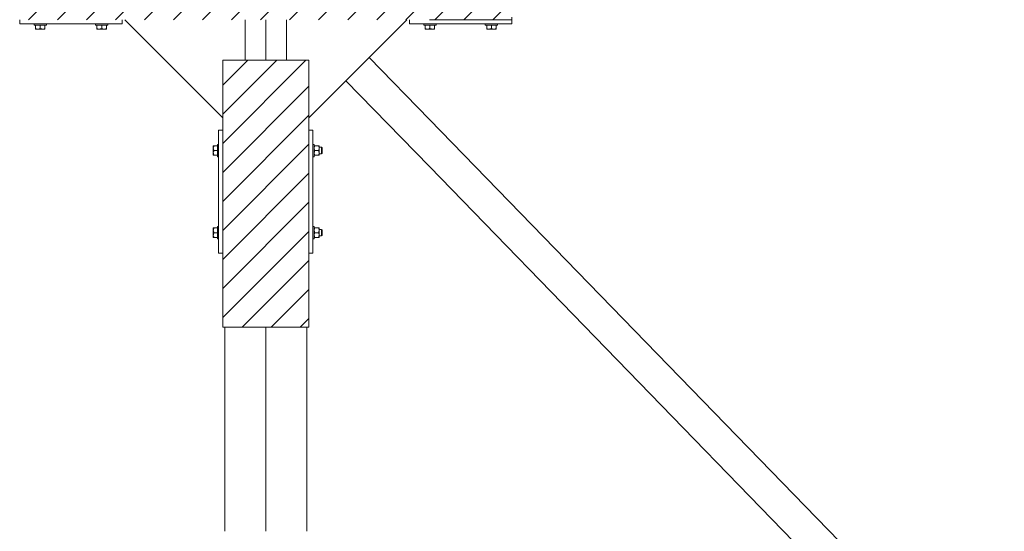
# Model space of a CAD drawing. Header units: millimetres. Extents: x -1413 to 6997, y -739331 to -733391.
# Tile 25 of 47: x 5525 to 6005, y -736532 to -736283. Entities that reach past the tile are written whole.
import ezdxf

# ---------------------------------------------------------------- set-up
doc = ezdxf.new("R2010")
doc.units = ezdxf.units.MM
doc.header["$MEASUREMENT"] = 0
for name, color, linetype, lineweight in [('Side Cradle Blocks', 7, 'Continuous', 0), ('Side Cradle Stbd', 7, 'Continuous', 0), ('Side Slip Cradle Stbd', 7, 'Continuous', 0)]:
    doc.layers.add(name, color=color, linetype=linetype, lineweight=lineweight)

# ---------------------------------------------------------------- blocks, each defined once
blk = doc.blocks.new('*U59')
at = {"linetype": 'Continuous', "lineweight": 0}
h = blk.add_hatch(dxfattribs=at)
h.set_pattern_fill('HATCH', color=30, style=0, pattern_type=2)
h.set_pattern_definition([(45, (2857.832427, 142.129918), (-7.071067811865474, 7.071067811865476), [])])
h.paths.add_polyline_path([(2973.367722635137, 78.31536733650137), (2973.367722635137, 79.6286381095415), (2973.367722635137, 99.62896280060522), (2973.367722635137, 106.9290818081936), (2973.367722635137, 110.9291467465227), (2973.367722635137, 136.9295737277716), (2973.367722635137, 140.9296386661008), (2973.367722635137, 148.1165077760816), (2973.367722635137, 168.1168324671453), (2973.367722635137, 169.31685921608), (2933.126881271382, 169.3168519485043), (2923.366910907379, 169.3168523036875), (2922.223506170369, 169.3168523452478), (2863.422558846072, 169.3168544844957), (2853.36577448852, 169.3168548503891), (2843.308990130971, 169.316855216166), (2784.508042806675, 169.316857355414), (2783.364638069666, 169.3168573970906), (2733.36382634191, 169.31685921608), (2733.36382634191, 168.1168324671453), (2733.36382634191, 148.1165077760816), (2733.36382634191, 140.9296386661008), (2733.36382634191, 136.9295737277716), (2733.363826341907, 110.9291467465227), (2733.363826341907, 106.9290818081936), (2733.363826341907, 99.62896280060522), (2733.363826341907, 79.6286381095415), (2733.363826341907, 78.31537460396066), (2783.364638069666, 78.31537460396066), (2784.621286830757, 78.31537460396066), (2843.308990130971, 78.31537460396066), (2853.36577448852, 78.31537460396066), (2863.422558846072, 78.31537460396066), (2922.110262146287, 78.31537460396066), (2923.366910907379, 78.31537460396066), (2933.126881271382, 78.31537460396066)])
h = blk.add_hatch(dxfattribs=at)
h.set_pattern_fill('HATCH', color=30, style=0, pattern_type=2)
h.set_pattern_definition([(45, (2860.26367, -10.295556), (-7.071067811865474, 7.071067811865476), [])])
h.paths.add_polyline_path([(2874.366115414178, 24.5994342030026), (2874.366115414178, 30.5712278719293), (2874.366115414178, 58.59998617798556), (2863.422558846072, 58.59998617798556), (2853.36577448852, 58.59998617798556), (2843.308990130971, 58.59998617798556), (2832.365433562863, 58.59998617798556), (2832.365433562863, 30.5712278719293), (2832.365433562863, 24.5994342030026), (2832.365433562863, -35.40153987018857), (2832.365433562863, -71.40212431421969), (2833.365449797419, -71.40212431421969), (2853.36577448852, -71.40212431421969), (2873.366099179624, -71.40212431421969), (2874.366115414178, -71.40212431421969), (2874.366115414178, -35.40153987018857)])
at = {"color": 30, "linetype": 'Continuous', "lineweight": 0, "flags": 128}
blk.add_lwpolyline([(2933.126881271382, 78.31537460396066), (2973.367722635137, 78.31536733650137), (2973.367722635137, 78.31536733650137), (2973.367722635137, 79.6286381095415)], dxfattribs=at)
blk.add_lwpolyline([(2874.366115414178, 24.5994342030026), (2874.366115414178, 30.5712278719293), (2874.366115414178, 58.59998617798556), (2863.422558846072, 58.59998617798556), (2853.36577448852, 58.59998617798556), (2843.308990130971, 58.59998617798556), (2832.365433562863, 58.59998617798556), (2832.365433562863, 30.5712278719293), (2832.365433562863, 24.5994342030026), (2832.365433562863, -35.40153987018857), (2832.365433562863, -71.40212431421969), (2833.365449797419, -71.40212431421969), (2853.36577448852, -71.40212431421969), (2873.366099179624, -71.40212431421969), (2874.366115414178, -71.40212431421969), (2874.366115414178, -35.40153987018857), (2874.366115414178, 24.5994342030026)], close=True, dxfattribs=at)
at = {"layer": 'Side Cradle Blocks', "color": 7, "linetype": 'Continuous', "lineweight": 0}
for p, q in [((2733.36382634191, 78.31536733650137), (2733.36382634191, 76.3153421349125)), ((2783.364638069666, 76.3153421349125), (2783.364638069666, 78.31536733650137)), ((2923.366910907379, 76.3153421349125), (2923.366910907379, 78.31536733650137)), ((2973.367722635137, 78.31536733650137), (2973.367722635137, 76.3153421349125)), ((2733.36382634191, 76.3153421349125), (2783.364638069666, 76.3153421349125)), ((2741.047333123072, 74.07368778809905), (2741.047333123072, 75.71532512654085)), ((2741.047333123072, 73.87193119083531), (2741.047333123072, 74.07368778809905)), ((2741.474609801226, 73.87700771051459), (2741.047333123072, 74.07368778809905)), ((2741.16358777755, 73.71537260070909), (2741.185359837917, 73.71530002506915)), ((2741.185399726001, 73.71529994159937), (2741.229005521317, 73.71537260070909)), ((2742.205660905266, 73.7152999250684), (2741.592450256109, 73.7152999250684)), ((2741.617302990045, 73.71537260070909), (2741.592488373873, 73.71530003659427)), ((2742.205832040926, 73.71529994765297), (2742.754434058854, 73.71537260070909)), ((2743.363988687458, 74.07368778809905), (2742.932373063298, 73.86532741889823)), ((2744.51205762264, 75.71533239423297), (2743.363988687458, 75.71533239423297)), ((2743.363988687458, 74.07368778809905), (2743.363988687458, 75.7153241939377)), ((2743.791265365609, 73.87700771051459), (2743.363988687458, 74.07368778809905)), ((2744.522316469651, 73.7152999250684), (2743.771049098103, 73.7152999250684)), ((2743.973543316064, 73.71537260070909), (2744.522230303, 73.7152999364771)), ((2745.680644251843, 74.07368778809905), (2745.249028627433, 73.86532741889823)), ((2745.680644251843, 73.7152999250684), (2745.542587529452, 73.7152999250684)), ((2745.564389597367, 73.71537260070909), (2745.542609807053, 73.71529999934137)), ((2745.680644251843, 75.71532512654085), (2745.680644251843, 74.07368778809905)), ((2745.680644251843, 73.763459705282), (2745.680644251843, 73.7152999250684)), ((2771.047820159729, 75.71532512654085), (2771.047820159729, 74.07368778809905)), ((2771.047820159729, 74.07368778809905), (2771.479435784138, 73.86532741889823)), ((2771.047820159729, 73.763459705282), (2771.047820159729, 73.7152999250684)), ((2771.047820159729, 73.7152999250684), (2771.185876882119, 73.7152999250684)), ((2771.185854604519, 73.71529999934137), (2771.164074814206, 73.71537260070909)), ((2772.206147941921, 73.7152999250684), (2772.957415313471, 73.7152999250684)), ((2772.206234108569, 73.7152999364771), (2772.754921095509, 73.71537260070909)), ((2772.21640678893, 75.71533239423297), (2773.364475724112, 75.71533239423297)), ((2772.937199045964, 73.87700771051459), (2773.364475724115, 74.07368778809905)), ((2773.364475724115, 74.07368778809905), (2773.364475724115, 75.7153241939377)), ((2773.364475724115, 74.07368778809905), (2773.796091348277, 73.86532741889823)), ((2773.974030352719, 73.71537260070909), (2774.522632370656, 73.71529994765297)), ((2774.522803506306, 73.7152999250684), (2775.136014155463, 73.7152999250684)), ((2775.135976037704, 73.71530003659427), (2775.11116142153, 73.71537260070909)), ((2775.253854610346, 73.87700771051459), (2775.681131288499, 74.07368778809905)), ((2775.499458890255, 73.71537260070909), (2775.54306468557, 73.71529994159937)), ((2775.564876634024, 73.71537260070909), (2775.543104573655, 73.71530002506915)), ((2775.681131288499, 74.07368778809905), (2775.681131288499, 75.71532512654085)), ((2775.681131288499, 73.87193119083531), (2775.681131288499, 74.07368778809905)), ((2933.126881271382, 76.3153421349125), (2923.366910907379, 76.3153421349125)), ((2931.050417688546, 74.07368778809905), (2931.050417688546, 75.71532512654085)), ((2931.050417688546, 73.87193119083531), (2931.050417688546, 74.07368778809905)), ((2931.477694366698, 73.87700771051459), (2931.050417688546, 74.07368778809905)), ((2931.166672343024, 73.71537260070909), (2931.188444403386, 73.71530002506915)), ((2931.188484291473, 73.71529994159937), (2931.232090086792, 73.71537260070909)), ((2932.208745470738, 73.7152999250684), (2931.595534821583, 73.7152999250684)), ((2931.620387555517, 73.71537260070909), (2931.595572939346, 73.71530003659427)), ((2932.208745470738, 73.7152999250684), (2932.960012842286, 73.7152999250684)), ((2932.208916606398, 73.71529994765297), (2932.757518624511, 73.71537260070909)), ((2933.126881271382, 73.9577362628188), (2932.935457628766, 73.86532741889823)), ((2973.367722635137, 76.3153421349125), (2933.126881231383, 76.3153421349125)), ((2933.367073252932, 75.71533239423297), (2933.126881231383, 75.71533239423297)), ((2933.367073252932, 74.07368778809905), (2933.126881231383, 73.95773624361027)), ((2933.126881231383, 73.7152999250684), (2933.774133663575, 73.7152999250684)), ((2934.515142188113, 75.71533239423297), (2933.367073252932, 75.71533239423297)), ((2933.367073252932, 74.07368778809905), (2933.367073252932, 75.7153241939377)), ((2933.79434993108, 73.87700771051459), (2933.367073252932, 74.07368778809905)), ((2934.525401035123, 73.7152999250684), (2933.774133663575, 73.7152999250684)), ((2933.976627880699, 73.71537260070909), (2934.525314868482, 73.7152999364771)), ((2935.683728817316, 74.07368778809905), (2935.252113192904, 73.86532741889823)), ((2935.683728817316, 73.7152999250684), (2935.545672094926, 73.7152999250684)), ((2935.567474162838, 73.71537260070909), (2935.545694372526, 73.71529999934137)), ((2935.683728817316, 75.71532512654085), (2935.683728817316, 74.07368778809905)), ((2935.683728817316, 73.763459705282), (2935.683728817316, 73.7152999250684)), ((2961.050904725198, 75.71532512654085), (2961.050904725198, 74.07368778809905)), ((2961.050904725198, 74.07368778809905), (2961.482520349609, 73.86532741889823)), ((2961.050904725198, 73.763459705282), (2961.050904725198, 73.7152999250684)), ((2961.050904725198, 73.7152999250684), (2961.188961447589, 73.7152999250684)), ((2961.188939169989, 73.71529999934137), (2961.167159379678, 73.71537260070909)), ((2962.209232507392, 73.7152999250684), (2962.96049987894, 73.7152999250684)), ((2962.20931867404, 73.7152999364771), (2962.758005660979, 73.71537260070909)), ((2962.219491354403, 75.71533239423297), (2963.367560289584, 75.71533239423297)), ((2962.940283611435, 73.87700771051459), (2963.367560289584, 74.07368778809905)), ((2963.367560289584, 74.07368778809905), (2963.367560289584, 75.7153241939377)), ((2963.367560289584, 74.07368778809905), (2963.799175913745, 73.86532741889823)), ((2963.97711491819, 73.71537260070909), (2964.525716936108, 73.71529994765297)), ((2964.525888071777, 73.7152999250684), (2965.139098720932, 73.7152999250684)), ((2965.139060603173, 73.71530003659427), (2965.114245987, 73.71537260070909)), ((2965.256939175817, 73.87700771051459), (2965.684215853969, 74.07368778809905)), ((2965.502543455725, 73.71537260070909), (2965.546149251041, 73.71529994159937)), ((2965.567961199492, 73.71537260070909), (2965.546189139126, 73.71530002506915)), ((2965.684215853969, 74.07368778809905), (2965.684215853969, 75.71532512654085)), ((2965.684215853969, 73.87193119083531), (2965.684215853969, 74.07368778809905)), ((2832.365433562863, -71.40212431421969), (2832.365433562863, 58.59998617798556)), ((2832.365433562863, 58.59998617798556), (2874.366115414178, 58.59998617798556)), ((2874.366115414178, 58.59998617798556), (2874.366115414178, -71.40212431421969)), ((2832.365426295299, 24.5994342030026), (2830.365401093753, 24.5994342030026)), ((2830.365401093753, 24.5994342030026), (2830.365401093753, -35.40153987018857)), ((2874.366122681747, 24.5994342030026), (2876.366147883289, 24.5994342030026)), ((2876.366147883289, 24.5994342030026), (2876.366147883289, -35.40153987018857)), ((2827.765431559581, 16.79967276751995), (2827.765358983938, 16.77790070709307)), ((2827.765358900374, 16.77786081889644), (2827.765431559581, 16.73425502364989)), ((2827.765358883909, 15.75759963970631), (2827.765358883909, 16.3708102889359)), ((2827.765431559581, 16.3459575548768), (2827.765358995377, 16.37077217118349)), ((2827.765358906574, 15.75742850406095), (2827.765431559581, 15.20882648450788)), ((2828.123746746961, 14.59927185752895), (2827.915386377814, 15.03088748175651)), ((2827.921990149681, 16.9159274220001), (2828.123746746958, 16.9159274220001)), ((2827.927066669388, 16.48865074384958), (2828.123746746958, 16.9159274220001)), ((2827.927066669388, 14.17199517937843), (2828.123746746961, 14.59927185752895)), ((2828.123746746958, 16.9159274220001), (2829.765384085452, 16.9159274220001)), ((2828.123746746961, 14.59927185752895), (2829.765383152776, 14.59927185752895)), ((2829.765391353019, 13.45120292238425), (2829.765391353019, 14.59927185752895)), ((2876.966164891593, 16.78005090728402), (2876.966230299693, 16.79967276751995)), ((2877.009873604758, 16.14919333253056), (2876.966164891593, 15.75766474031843)), ((2876.966230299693, 16.20990798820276), (2876.966224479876, 16.19930510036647)), ((2877.116185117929, 15.03088748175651), (2877.324545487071, 14.59927185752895)), ((2877.122788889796, 16.9159274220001), (2877.324545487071, 16.9159274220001)), ((2878.999377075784, 16.9159274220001), (2877.324545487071, 16.9159274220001)), ((2877.324545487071, 14.59927185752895), (2878.999377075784, 14.59927185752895)), ((2878.999377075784, 16.9159274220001), (2879.196057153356, 16.48865074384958)), ((2878.999377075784, 14.59927185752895), (2879.196057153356, 14.17199517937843)), ((2879.221445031, 15.05928255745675), (2879.33281234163, 15.46234240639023)), ((2879.357764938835, 16.9159274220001), (2879.322813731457, 16.9159274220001)), ((2879.357764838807, 16.77790070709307), (2879.357692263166, 16.79967276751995)), ((2879.357692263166, 16.209907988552), (2879.357698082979, 16.19930510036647)), ((2879.357764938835, 15.75759963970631), (2879.357764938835, 16.3708102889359)), ((2879.357764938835, 15.75759963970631), (2879.357764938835, 15.00633226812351)), ((2827.765358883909, 13.44094407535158), (2827.765358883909, 14.19221144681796)), ((2827.765431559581, 13.98971723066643), (2827.765358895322, 13.44103024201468)), ((2827.765358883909, 12.28261629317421), (2827.765358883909, 12.42067301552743)), ((2827.765431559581, 12.39887094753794), (2827.765358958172, 12.4206507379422)), ((2827.813518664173, 12.28261629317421), (2827.765358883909, 12.28261629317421)), ((2828.123746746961, 12.28261629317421), (2827.915386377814, 12.71423191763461)), ((2829.76538408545, 12.28261629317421), (2828.123746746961, 12.28261629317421)), ((2877.009873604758, 13.83253776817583), (2876.966164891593, 13.4410091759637)), ((2876.966230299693, 12.39887094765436), (2876.966164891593, 12.4184928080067)), ((2877.014317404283, 12.28261629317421), (2876.966164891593, 12.28261629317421)), ((2876.966224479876, 12.99923861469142), (2876.966230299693, 12.98863572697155)), ((2877.116185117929, 12.71423191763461), (2877.324545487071, 12.28261629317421)), ((2877.324545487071, 12.28261629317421), (2878.999377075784, 12.28261629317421)), ((2879.201133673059, 12.28261629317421), (2878.999377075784, 12.28261629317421)), ((2879.201133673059, 12.28261629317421), (2879.208800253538, 12.28261629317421)), ((2879.221445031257, 12.74262699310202), (2879.332812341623, 13.1456868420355)), ((2879.357692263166, 12.98863572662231), (2879.357698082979, 12.99923861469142)), ((2879.357692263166, 12.39887094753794), (2879.357764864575, 12.4206507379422)), ((2879.357764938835, 13.44094407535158), (2879.357764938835, 12.82773342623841)), ((2880.566216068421, 13.46788264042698), (2880.566216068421, 13.98696842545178)), ((2880.766219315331, 13.60930629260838), (2880.766219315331, 14.06350635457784)), ((2827.765358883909, -23.08472196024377), (2827.765358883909, -23.22277868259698)), ((2827.813518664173, -23.08472196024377), (2827.765358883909, -23.08472196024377)), ((2827.765358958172, -23.22275640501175), (2827.765431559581, -23.20097661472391)), ((2828.123746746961, -23.08472196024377), (2827.915386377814, -23.51633758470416)), ((2829.76538408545, -23.08472196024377), (2828.123746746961, -23.08472196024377)), ((2877.014317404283, -23.08472196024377), (2876.966164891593, -23.08472196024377)), ((2876.966230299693, -23.20097661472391), (2876.966164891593, -23.22059847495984)), ((2876.966230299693, -23.79074139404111), (2876.966224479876, -23.80134428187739)), ((2877.116185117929, -23.51633758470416), (2877.324545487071, -23.08472196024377)), ((2877.324545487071, -23.08472196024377), (2878.999377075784, -23.08472196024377)), ((2878.999377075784, -23.08472196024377), (2879.201133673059, -23.08472196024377)), ((2879.201133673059, -23.08472196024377), (2879.208800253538, -23.08472196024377)), ((2879.221445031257, -23.54473266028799), (2879.332812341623, -23.94779250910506)), ((2879.357692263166, -23.20097661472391), (2879.357764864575, -23.22275640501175)), ((2879.357698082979, -23.80134428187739), (2879.357692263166, -23.79074139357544)), ((2879.357764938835, -24.24304974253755), (2879.357764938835, -23.62983909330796)), ((2827.765358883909, -24.24304974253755), (2827.765358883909, -24.99431711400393)), ((2827.765358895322, -24.24313590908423), (2827.765431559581, -24.79182289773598)), ((2827.765431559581, -26.01093215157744), (2827.765358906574, -26.55953417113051)), ((2827.765358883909, -26.55970530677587), (2827.765358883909, -27.17291595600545)), ((2827.765358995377, -27.17287783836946), (2827.765431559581, -27.14806322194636)), ((2827.765431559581, -27.53636069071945), (2827.765358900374, -27.57996648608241)), ((2827.765431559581, -27.60177843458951), (2827.765358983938, -27.58000637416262)), ((2828.123746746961, -25.40137752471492), (2827.915386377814, -25.83299314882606)), ((2827.921990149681, -27.71803308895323), (2828.123746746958, -27.71803308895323)), ((2827.927066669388, -24.97410084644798), (2828.123746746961, -25.40137752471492)), ((2827.927066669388, -27.29075641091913), (2828.123746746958, -27.71803308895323)), ((2828.123746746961, -25.40137752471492), (2829.765383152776, -25.40137752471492)), ((2828.123746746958, -27.71803308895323), (2829.765384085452, -27.71803308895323)), ((2829.765391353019, -24.25330858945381), (2829.765391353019, -25.40137752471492)), ((2877.009873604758, -24.6346434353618), (2876.966164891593, -24.24311484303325)), ((2877.009873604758, -26.95129899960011), (2876.966164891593, -26.55977040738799)), ((2876.966230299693, -27.60177843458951), (2876.966164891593, -27.58215657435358)), ((2876.966224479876, -27.00141076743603), (2876.966230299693, -27.0120136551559)), ((2877.116185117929, -25.83299314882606), (2877.324545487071, -25.40137752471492)), ((2877.122788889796, -27.71803308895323), (2877.324545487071, -27.71803308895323)), ((2877.324545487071, -25.40137752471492), (2878.999377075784, -25.40137752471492)), ((2878.999377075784, -27.71803308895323), (2877.324545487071, -27.71803308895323)), ((2878.999377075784, -25.40137752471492), (2879.196057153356, -24.97410084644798)), ((2878.999377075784, -27.71803308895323), (2879.196057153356, -27.29075641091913)), ((2879.221445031, -25.86138822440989), (2879.33281234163, -26.2644480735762)), ((2879.357764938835, -27.71803308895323), (2879.322813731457, -27.71803308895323)), ((2879.357698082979, -27.00141076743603), (2879.357692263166, -27.01201365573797)), ((2879.357692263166, -27.60177843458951), (2879.357764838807, -27.58000637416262)), ((2879.357764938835, -26.55970530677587), (2879.357764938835, -25.80843793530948)), ((2879.357764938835, -26.55970530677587), (2879.357764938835, -27.17291595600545)), ((2880.566216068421, -24.26998830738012), (2880.566216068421, -24.78907409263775)), ((2880.766219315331, -24.41141195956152), (2880.766219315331, -24.86561202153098)), ((2830.365401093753, -35.40153987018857), (2832.365426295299, -35.40153987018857)), ((2876.366147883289, -35.40153987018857), (2874.366122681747, -35.40153987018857)), ((2874.366115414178, -71.40212431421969), (2832.365433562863, -71.40212431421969))]:
    blk.add_line(p, q, dxfattribs=at)
at = {"layer": 'Side Cradle Blocks', "color": 7, "linetype": 'Continuous', "lineweight": 0, "flags": 128}
for points in [[(2743.363988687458, 75.71533239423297), (2742.215919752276, 75.71533239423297), (2741.242633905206, 75.71533239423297), (2740.592305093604, 75.71533239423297), (2740.363939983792, 75.71533239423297), (2740.363939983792, 76.31533486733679)], [(2741.047333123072, 73.87193119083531), (2741.047333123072, 73.86468868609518), (2741.047333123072, 73.75025113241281), (2741.047333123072, 73.7152999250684), (2741.185389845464, 73.7152999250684), (2741.592450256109, 73.7152999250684)], [(2741.474609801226, 73.87700771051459), (2741.605693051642, 73.81666867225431), (2741.814067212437, 73.75901590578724), (2742.205660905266, 73.7152999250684), (2742.354028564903, 73.72162598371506), (2742.500918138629, 73.74025252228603), (2742.903977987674, 73.85161983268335), (2742.932373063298, 73.86532741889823)], [(2742.205660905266, 73.7152999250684), (2742.956928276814, 73.7152999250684), (2743.771049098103, 73.7152999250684)], [(2743.791265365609, 73.87700771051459), (2743.922348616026, 73.81666867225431), (2744.130722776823, 73.75901590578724), (2744.522316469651, 73.7152999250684), (2744.670684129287, 73.72162598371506), (2744.817573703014, 73.74025252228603), (2745.22063355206, 73.85161983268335), (2745.249028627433, 73.86532741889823)], [(2746.364037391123, 76.31533486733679), (2746.364037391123, 75.71533239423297), (2746.135672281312, 75.71533239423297), (2745.485343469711, 75.71533239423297), (2744.51205762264, 75.71533239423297)], [(2744.522244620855, 73.71529993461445), (2744.522316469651, 73.7152999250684), (2745.135527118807, 73.7152999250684), (2745.542587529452, 73.7152999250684)], [(2745.680644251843, 73.763459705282), (2745.680644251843, 73.86426461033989), (2745.680644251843, 73.87193119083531), (2745.680644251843, 74.07368778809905)], [(2772.21640678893, 75.71533239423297), (2771.243120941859, 75.71533239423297), (2770.592792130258, 75.71533239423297), (2770.364427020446, 75.71533239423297), (2770.364427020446, 76.31533486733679)], [(2771.047820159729, 74.07368778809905), (2771.047820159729, 73.87193119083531), (2771.047820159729, 73.86426461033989), (2771.047820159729, 73.763459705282)], [(2771.185876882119, 73.7152999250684), (2771.592937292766, 73.7152999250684), (2772.206147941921, 73.7152999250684), (2772.206219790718, 73.71529993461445)], [(2771.479435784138, 73.86532741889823), (2771.507830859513, 73.85161983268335), (2771.910890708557, 73.74025252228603), (2772.057780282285, 73.72162598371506), (2772.206147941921, 73.7152999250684), (2772.59774163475, 73.75901590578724), (2772.806115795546, 73.81666867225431), (2772.937199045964, 73.87700771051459)], [(2772.957415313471, 73.7152999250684), (2773.771536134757, 73.7152999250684), (2774.522803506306, 73.7152999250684)], [(2776.364524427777, 76.31533486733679), (2776.364524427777, 75.71533239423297), (2776.136159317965, 75.71533239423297), (2775.485830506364, 75.71533239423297), (2774.512544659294, 75.71533239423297), (2773.364475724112, 75.71533239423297)], [(2773.796091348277, 73.86532741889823), (2773.824486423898, 73.85161983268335), (2774.227546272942, 73.74025252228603), (2774.374435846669, 73.72162598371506), (2774.522803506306, 73.7152999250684), (2774.914397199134, 73.75901590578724), (2775.122771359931, 73.81666867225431), (2775.253854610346, 73.87700771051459)], [(2775.136014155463, 73.7152999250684), (2775.543074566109, 73.7152999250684), (2775.681131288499, 73.7152999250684), (2775.681131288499, 73.75025113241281), (2775.681131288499, 73.86468868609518), (2775.681131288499, 73.87193119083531)], [(2933.126881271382, 75.71533239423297), (2932.219004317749, 75.71533239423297), (2931.245718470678, 75.71533239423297), (2930.595389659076, 75.71533239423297), (2930.367024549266, 75.71533239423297), (2930.367024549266, 76.31533486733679)], [(2931.050417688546, 73.87193119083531), (2931.050417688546, 73.86468868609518), (2931.050417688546, 73.75025113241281), (2931.050417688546, 73.7152999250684), (2931.188474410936, 73.7152999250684), (2931.595534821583, 73.7152999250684)], [(2931.477694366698, 73.87700771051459), (2931.608777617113, 73.81666867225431), (2931.817151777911, 73.75901590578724), (2932.208745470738, 73.7152999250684), (2932.357113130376, 73.72162598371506), (2932.504002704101, 73.74025252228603), (2932.907062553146, 73.85161983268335), (2932.935457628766, 73.86532741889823)], [(2932.960012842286, 73.7152999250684), (2932.960012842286, 73.7152999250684), (2933.126881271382, 73.7152999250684)], [(2933.79434993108, 73.87700771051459), (2933.925433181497, 73.81666867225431), (2934.133807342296, 73.75901590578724), (2934.525401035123, 73.7152999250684), (2934.67376869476, 73.72162598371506), (2934.820658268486, 73.74025252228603), (2935.223718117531, 73.85161983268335), (2935.252113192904, 73.86532741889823)], [(2936.138756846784, 75.71533239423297), (2936.138756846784, 75.71533239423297), (2935.488428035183, 75.71533239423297), (2934.515142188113, 75.71533239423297)], [(2934.525329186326, 73.71529993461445), (2934.525401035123, 73.7152999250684), (2935.138611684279, 73.7152999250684), (2935.545672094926, 73.7152999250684)], [(2935.683728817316, 73.763459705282), (2935.683728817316, 73.86426461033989), (2935.683728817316, 73.87193119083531), (2935.683728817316, 74.07368778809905)], [(2936.367121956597, 76.31533486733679), (2936.367121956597, 75.71533239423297), (2936.138756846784, 75.71533239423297)], [(2962.219491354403, 75.71533239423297), (2961.246205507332, 75.71533239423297), (2960.59587669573, 75.71533239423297), (2960.367511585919, 75.71533239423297), (2960.367511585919, 76.31533486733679)], [(2961.050904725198, 74.07368778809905), (2961.050904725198, 73.87193119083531), (2961.050904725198, 73.86426461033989), (2961.050904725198, 73.763459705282)], [(2961.188961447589, 73.7152999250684), (2961.596021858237, 73.7152999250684), (2962.209232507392, 73.7152999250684), (2962.209304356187, 73.71529993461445)], [(2961.482520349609, 73.86532741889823), (2961.510915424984, 73.85161983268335), (2961.913975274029, 73.74025252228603), (2962.060864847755, 73.72162598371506), (2962.209232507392, 73.7152999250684), (2962.600826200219, 73.75901590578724), (2962.809200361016, 73.81666867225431), (2962.940283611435, 73.87700771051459)], [(2962.96049987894, 73.7152999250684), (2963.774620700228, 73.7152999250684), (2964.525888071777, 73.7152999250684)], [(2966.367608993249, 76.31533486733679), (2966.367608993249, 75.71533239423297), (2966.139243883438, 75.71533239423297), (2965.488915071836, 75.71533239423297), (2964.515629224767, 75.71533239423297), (2963.367560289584, 75.71533239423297)], [(2963.799175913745, 73.86532741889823), (2963.827570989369, 73.85161983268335), (2964.230630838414, 73.74025252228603), (2964.377520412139, 73.72162598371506), (2964.525888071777, 73.7152999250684), (2964.917481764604, 73.75901590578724), (2965.125855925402, 73.81666867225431), (2965.256939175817, 73.87700771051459)], [(2965.139098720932, 73.7152999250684), (2965.54615913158, 73.7152999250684), (2965.684215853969, 73.7152999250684), (2965.684215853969, 73.75025113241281), (2965.684215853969, 73.86468868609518), (2965.684215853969, 73.87193119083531)], [(2827.921990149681, 16.9159274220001), (2827.914747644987, 16.9159274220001), (2827.800310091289, 16.9159274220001), (2827.765358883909, 16.9159274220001), (2827.765358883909, 16.77787069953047), (2827.765358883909, 16.3708102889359)], [(2827.927066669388, 16.48865074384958), (2827.866727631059, 16.35756749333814), (2827.809074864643, 16.14919333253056), (2827.765358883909, 15.75759963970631), (2827.771684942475, 15.60923198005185), (2827.79031148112, 15.46234240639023), (2827.90167879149, 15.05928255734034), (2827.915386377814, 15.03088748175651)], [(2827.765358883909, 15.75759963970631), (2827.765358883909, 15.00633226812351), (2827.765358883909, 14.19221144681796)], [(2829.765391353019, 14.59927185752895), (2829.765391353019, 15.74734079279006), (2829.765391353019, 16.72062663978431), (2829.76539135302, 17.37095545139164), (2829.76539135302, 17.5993205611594), (2830.365393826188, 17.5993205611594)], [(2876.366155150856, 17.5993205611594), (2876.966157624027, 17.5993205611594), (2876.966157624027, 17.37095545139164), (2876.966157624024, 16.72062663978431), (2876.966157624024, 15.74734079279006), (2876.966157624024, 14.59927185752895), (2876.966157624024, 13.45120292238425), (2876.966157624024, 12.47791707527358), (2876.966157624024, 11.82758826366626), (2876.966157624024, 11.59922315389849), (2876.366155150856, 11.59922315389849)], [(2877.122788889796, 16.9159274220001), (2877.115546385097, 16.9159274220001), (2877.001108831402, 16.9159274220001), (2876.966164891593, 16.9159274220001)], [(2877.116185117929, 15.03088748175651), (2877.102477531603, 15.05928255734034), (2876.991110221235, 15.46234240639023), (2876.972483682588, 15.60923198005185), (2876.966164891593, 15.75742919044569)], [(2877.009873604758, 16.14919333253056), (2877.067526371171, 16.35756749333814), (2877.127865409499, 16.48865074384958), (2877.324545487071, 16.9159274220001)], [(2877.009873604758, 13.83253776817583), (2877.067526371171, 14.04091192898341), (2877.127865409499, 14.17199517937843), (2877.324545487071, 14.59927185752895)], [(2878.999377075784, 16.9159274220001), (2879.201133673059, 16.9159274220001), (2879.208376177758, 16.9159274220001), (2879.322813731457, 16.9159274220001)], [(2879.221445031, 15.05928255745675), (2879.207737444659, 15.03088748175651), (2878.999377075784, 14.59927185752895)], [(2879.196057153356, 16.48865074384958), (2879.256396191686, 16.35756749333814), (2879.314048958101, 16.14919333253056), (2879.357764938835, 15.75759963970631), (2879.351438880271, 15.60923198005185), (2879.33281234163, 15.46234240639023)], [(2879.357764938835, 16.9159274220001), (2879.357764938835, 16.77787069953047), (2879.357764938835, 16.3708102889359)], [(2879.357764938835, 13.44094407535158), (2879.357764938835, 14.19221144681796), (2879.357764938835, 15.00633226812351)], [(2879.357772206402, 16.19929783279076), (2880.566216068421, 16.19929783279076), (2880.766219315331, 15.99929458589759), (2880.766219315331, 15.89272420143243), (2880.766219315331, 15.58923742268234), (2880.766219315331, 15.13503736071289), (2880.766219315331, 14.59927185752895), (2880.766219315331, 14.06350635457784)], [(2880.566216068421, 16.19929783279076), (2880.566216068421, 16.07750310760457), (2880.566216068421, 15.73066107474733), (2880.566216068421, 15.21157528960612), (2880.566216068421, 14.59927185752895), (2880.566216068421, 13.98696842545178)], [(2827.927066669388, 14.17199517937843), (2827.866727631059, 14.04091192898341), (2827.809074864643, 13.83253776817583), (2827.765358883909, 13.44094407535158), (2827.771684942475, 13.29257641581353), (2827.79031148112, 13.1456868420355), (2827.90167879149, 12.74262699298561), (2827.915386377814, 12.71423191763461)], [(2827.765358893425, 13.44101592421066), (2827.765358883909, 13.44094407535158), (2827.765358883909, 12.82773342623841), (2827.765358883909, 12.42067301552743)], [(2827.813518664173, 12.28261629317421), (2827.914323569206, 12.28261629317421), (2827.921990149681, 12.28261629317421), (2828.123746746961, 12.28261629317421)], [(2830.365393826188, 11.59922315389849), (2829.765391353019, 11.59922315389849), (2829.765391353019, 11.82758826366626), (2829.765391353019, 12.47791707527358), (2829.765391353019, 13.45120292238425)], [(2877.116185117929, 12.71423191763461), (2877.102477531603, 12.74262699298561), (2876.991110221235, 13.1456868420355), (2876.972483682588, 13.29257641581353), (2876.966164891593, 13.44077362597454)], [(2877.014317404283, 12.28261629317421), (2877.115122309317, 12.28261629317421), (2877.122788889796, 12.28261629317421), (2877.324545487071, 12.28261629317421)], [(2879.221445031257, 12.74262699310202), (2879.207737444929, 12.71423191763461), (2878.999377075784, 12.28261629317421)], [(2879.196057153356, 14.17199517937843), (2879.256396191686, 14.04091192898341), (2879.314048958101, 13.83253776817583), (2879.357764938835, 13.44094407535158), (2879.351438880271, 13.29257641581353), (2879.332812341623, 13.1456868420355)], [(2879.357764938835, 12.82773342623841), (2879.357764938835, 12.42067301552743), (2879.357764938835, 12.28261629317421), (2879.309605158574, 12.28261629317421), (2879.208800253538, 12.28261629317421)], [(2880.766219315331, 13.60930629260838), (2880.766219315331, 13.30581951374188), (2880.766219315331, 13.19924912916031), (2880.566216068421, 12.99924588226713), (2879.357772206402, 12.99924588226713)], [(2880.566216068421, 13.46788264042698), (2880.566216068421, 13.12104060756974), (2880.566216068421, 12.99924588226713)], [(2827.765358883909, -23.22277868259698), (2827.765358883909, -23.62983909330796), (2827.765358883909, -24.24304974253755), (2827.765358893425, -24.24312159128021)], [(2827.915386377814, -23.51633758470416), (2827.90167879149, -23.54473266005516), (2827.79031148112, -23.94779250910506), (2827.771684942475, -24.09468208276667), (2827.765358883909, -24.24304974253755), (2827.809074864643, -24.6346434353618), (2827.866727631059, -24.84301759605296), (2827.927066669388, -24.97410084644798)], [(2828.123746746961, -23.08472196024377), (2827.921990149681, -23.08472196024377), (2827.914323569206, -23.08472196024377), (2827.813518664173, -23.08472196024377)], [(2829.765391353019, -24.25330858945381), (2829.765391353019, -23.28002274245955), (2829.765391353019, -22.62969393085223), (2829.765391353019, -22.40132882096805), (2830.365393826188, -22.40132882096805)], [(2876.366155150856, -22.40132882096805), (2876.966157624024, -22.40132882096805), (2876.966157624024, -22.62969393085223), (2876.966157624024, -23.28002274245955), (2876.966157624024, -24.25330858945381), (2876.966157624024, -25.40137752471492), (2876.966157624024, -26.54944645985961), (2876.966157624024, -27.52273230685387), (2876.966157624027, -28.17306111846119), (2876.966157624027, -28.40142622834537), (2876.366155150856, -28.40142622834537)], [(2876.966164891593, -24.24287929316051), (2876.972483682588, -24.09468208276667), (2876.991110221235, -23.94779250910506), (2877.102477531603, -23.54473266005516), (2877.116185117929, -23.51633758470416)], [(2877.324545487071, -23.08472196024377), (2877.122788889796, -23.08472196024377), (2877.115122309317, -23.08472196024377), (2877.014317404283, -23.08472196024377)], [(2878.999377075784, -23.08472196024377), (2879.207737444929, -23.51633758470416), (2879.221445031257, -23.54473266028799)], [(2879.332812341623, -23.94779250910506), (2879.351438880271, -24.09468208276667), (2879.357764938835, -24.24304974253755), (2879.314048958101, -24.6346434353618), (2879.256396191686, -24.84301759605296), (2879.196057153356, -24.97410084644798)], [(2879.208800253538, -23.08472196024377), (2879.309605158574, -23.08472196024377), (2879.357764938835, -23.08472196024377), (2879.357764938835, -23.22277868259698), (2879.357764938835, -23.62983909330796)], [(2879.357772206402, -23.80135154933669), (2880.566216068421, -23.80135154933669), (2880.766219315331, -24.00135479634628), (2880.766219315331, -24.10792518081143), (2880.766219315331, -24.41141195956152)], [(2880.566216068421, -23.80135154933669), (2880.566216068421, -23.92314627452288), (2880.566216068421, -24.26998830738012)], [(2827.765358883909, -24.99431711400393), (2827.765358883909, -25.80843793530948), (2827.765358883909, -26.55970530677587)], [(2827.915386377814, -25.83299314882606), (2827.90167879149, -25.86138822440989), (2827.79031148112, -26.26444807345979), (2827.771684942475, -26.41133764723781), (2827.765358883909, -26.55970530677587), (2827.809074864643, -26.95129899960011), (2827.866727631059, -27.15967316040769), (2827.927066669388, -27.29075641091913)], [(2827.765358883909, -27.17291595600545), (2827.765358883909, -27.57997636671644), (2827.765358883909, -27.71803308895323), (2827.800310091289, -27.71803308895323), (2827.914747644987, -27.71803308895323), (2827.921990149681, -27.71803308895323)], [(2830.365393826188, -28.40142622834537), (2829.76539135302, -28.40142622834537), (2829.76539135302, -28.17306111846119), (2829.765391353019, -27.52273230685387), (2829.765391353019, -26.54944645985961), (2829.765391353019, -25.40137752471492)], [(2876.966164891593, -26.55953485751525), (2876.972483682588, -26.41133764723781), (2876.991110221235, -26.26444807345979), (2877.102477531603, -25.86138822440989), (2877.116185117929, -25.83299314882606)], [(2876.966164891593, -27.71803308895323), (2877.001108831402, -27.71803308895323), (2877.115546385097, -27.71803308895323), (2877.122788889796, -27.71803308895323)], [(2877.324545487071, -25.40137752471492), (2877.127865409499, -24.97410084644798), (2877.067526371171, -24.84301759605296), (2877.009873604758, -24.6346434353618)], [(2877.324545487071, -27.71803308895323), (2877.127865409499, -27.29075641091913), (2877.067526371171, -27.15967316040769), (2877.009873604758, -26.95129899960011)], [(2878.999377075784, -25.40137752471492), (2879.207737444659, -25.83299314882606), (2879.221445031, -25.86138822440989)], [(2879.322813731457, -27.71803308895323), (2879.208376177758, -27.71803308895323), (2879.201133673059, -27.71803308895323), (2878.999377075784, -27.71803308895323)], [(2879.33281234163, -26.2644480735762), (2879.351438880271, -26.41133764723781), (2879.357764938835, -26.55970530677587), (2879.314048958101, -26.95129899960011), (2879.256396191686, -27.15967316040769), (2879.196057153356, -27.29075641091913)], [(2879.357764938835, -25.80843793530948), (2879.357764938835, -24.99431711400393), (2879.357764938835, -24.24304974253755)], [(2879.357764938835, -27.17291595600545), (2879.357764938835, -27.57997636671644), (2879.357764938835, -27.71803308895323)], [(2880.766219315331, -24.86561202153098), (2880.766219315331, -25.40137752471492), (2880.766219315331, -25.93714302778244), (2880.766219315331, -26.3913430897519), (2880.766219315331, -26.69482986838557), (2880.766219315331, -26.80140025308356), (2880.566216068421, -27.00140349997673), (2879.357772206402, -27.00140349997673)], [(2880.566216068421, -24.78907409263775), (2880.566216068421, -25.40137752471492), (2880.566216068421, -26.01368095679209), (2880.566216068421, -26.53276674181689), (2880.566216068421, -26.87960877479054), (2880.566216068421, -27.00140349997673)]]:
    blk.add_lwpolyline(points, dxfattribs=at)
at = {"layer": 'Side Cradle Stbd', "color": 7, "linetype": 'Continuous', "lineweight": 0, "ltscale": 0.2000032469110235}
for p, q in [((2784.621286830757, 78.31536733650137), (2832.365426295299, 30.5712278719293)), ((2843.308990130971, 58.59999344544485), (2843.308990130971, 78.31536733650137)), ((2863.422558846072, 58.59999344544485), (2863.422558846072, 78.31536733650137)), ((2922.110262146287, 78.31536733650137), (2874.366122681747, 30.5712278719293))]:
    blk.add_line(p, q, dxfattribs=at)
at = {"layer": 'Side Cradle Stbd', "color": 7, "linetype": 'Continuous', "lineweight": 0}
for p, q in [((2853.36577448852, 78.31536733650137), (2853.36577448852, 58.59999344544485)), ((2903.721326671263, 59.92642158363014), (2933.126881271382, 29.71140737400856)), ((2892.406391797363, 48.61148670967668), (2933.126881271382, 6.770066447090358)), ((2933.126881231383, 29.71140741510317), (3244.76126168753, -290.5014694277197)), ((2933.126881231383, 6.770066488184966), (3233.44632681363, -301.8164043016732)), ((2833.365449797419, -170.8037307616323), (2833.365449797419, -71.40213158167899)), ((2853.36577448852, -71.40213158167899), (2853.36577448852, -170.8037307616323)), ((2873.366099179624, -170.8037307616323), (2873.366099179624, -71.40213158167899))]:
    blk.add_line(p, q, dxfattribs=at)

msp = doc.modelspace()

# ---------------------------------------------------------------- block references
at = {"layer": 'Side Slip Cradle Stbd', "color": 7, "linetype": 'Continuous', "lineweight": 0}
msp.add_blockref('*U59', (2791.75, -736360.8500000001), dxfattribs=at)

doc.saveas('drawing.dxf')
